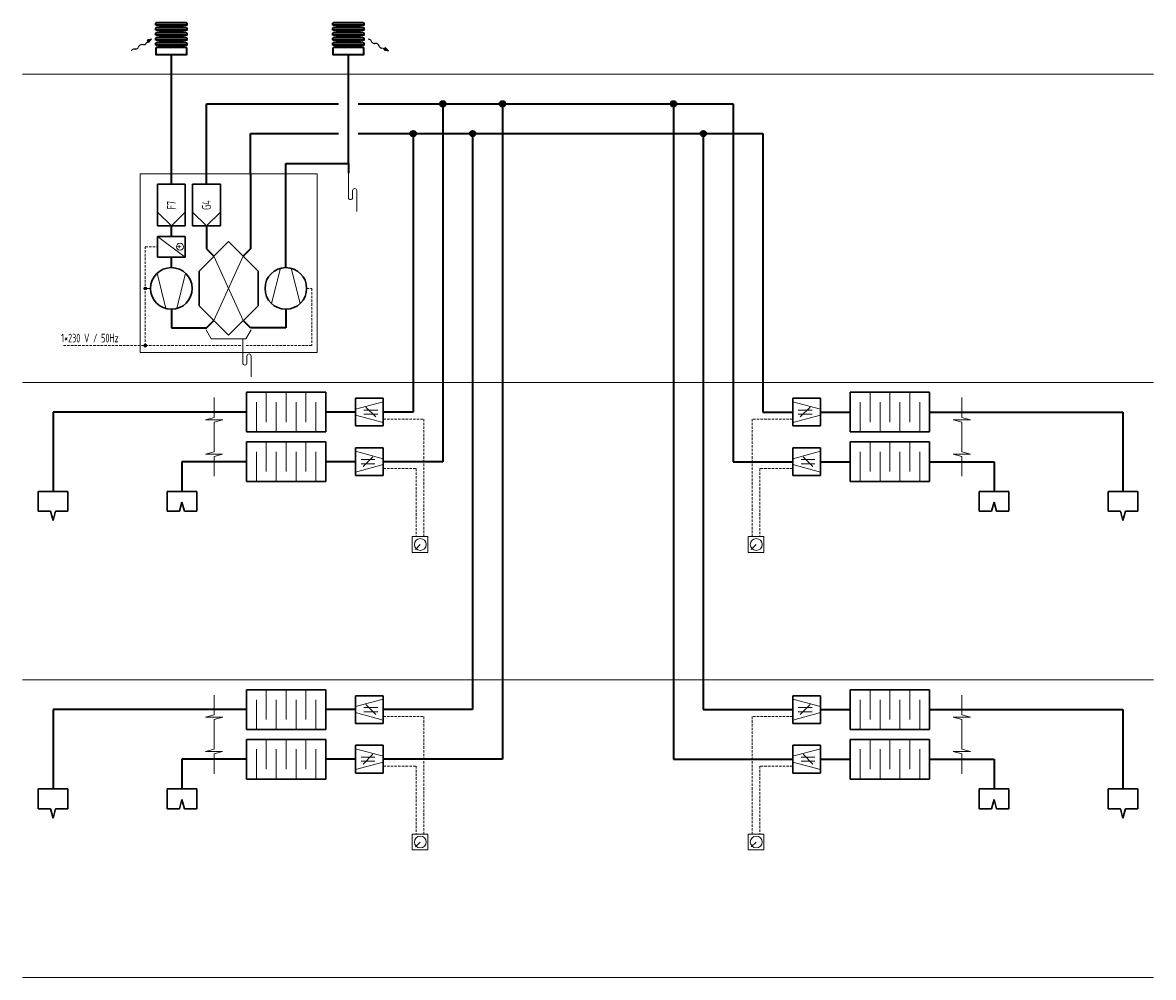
# Model space of a CAD drawing. Header units: millimetres. Extents: x -118717 to 8962, y 22910 to 145283.
# Tile 53 of 193: x -114003 to -102601, y 93910 to 103537. Entities that reach past the tile are written whole.
import ezdxf
from ezdxf.enums import TextEntityAlignment as Align

# ---------------------------------------------------------------- set-up
doc = ezdxf.new("R2010")
doc.units = ezdxf.units.MM
doc.linetypes.add('phl_thick', pattern=[0])
doc.linetypes.add('ČÁRKOVANÁ', pattern=[0.75, 0.5, -0.25])
for name, color, linetype, lineweight in [('4_VZT_POPIS_SYMBOLY', 7, 'Continuous', 15), ('4_VZT_POPIS_SYMBOLY @ 50', 7, 'Continuous', 15), ('VZT_30 DISTRIBUČNÍ PRVKY - OBRYS', 1, 'Continuous', 35), ('VZT_50 POPIS - OBECNE', 7, 'Continuous', 13), ('VZT_KOTY - DIMENZE', 7, 'Continuous', 5), ('VZT_POPIS - OBECNE', 7, 'Continuous', 5), ('VZT_POTRUBÍ - EHA (VÝFUK)', 14, 'Continuous', 35), ('VZT_POTRUBÍ - ETA (ODVOD)', 6, 'Continuous', 35), ('VZT_POTRUBÍ - ODA (SÁNÍ)', 3, 'Continuous', 35), ('VZT_POTRUBÍ - SUP (PŘÍVOD)', 5, 'Continuous', 35)]:
    doc.layers.add(name, color=color, linetype=linetype, lineweight=lineweight)
doc.styles.add('VZT_POPIS', font='isocp.shx', dxfattribs={"width": 0.6, "height": 125})

msp = doc.modelspace()

# ---------------------------------------------------------------- hatches: boundary and pattern name
at = {"layer": '4_VZT_POPIS_SYMBOLY'}
h = msp.add_hatch(color=256, dxfattribs=at)
h.dxf.hatch_style = 1
edge = h.paths.add_edge_path()
edge.add_arc((-112766, 100857), 14, 0, 360)
h = msp.add_hatch(color=256, dxfattribs=at)
h.dxf.hatch_style = 1
edge = h.paths.add_edge_path()
edge.add_arc((-112766, 100280), 14, 0, 360)
at = {"layer": 'VZT_POTRUBÍ - ETA (ODVOD)'}
h = msp.add_hatch(color=256, dxfattribs=at)
h.dxf.hatch_style = 1
edge = h.paths.add_edge_path()
edge.add_arc((-109765, 102718), 28, 0, 360)
h = msp.add_hatch(color=256, dxfattribs=at)
h.dxf.hatch_style = 1
edge = h.paths.add_edge_path()
edge.add_arc((-109165, 102718), 28, 0, 360)
h = msp.add_hatch(color=256, dxfattribs=at)
h.dxf.hatch_style = 1
edge = h.paths.add_edge_path()
edge.add_arc((-107439, 102718), 28, 0, 360)
at = {"layer": 'VZT_POTRUBÍ - SUP (PŘÍVOD)'}
h = msp.add_hatch(color=256, dxfattribs=at)
h.dxf.hatch_style = 1
edge = h.paths.add_edge_path()
edge.add_arc((-110065, 102418), 28, 0, 360)
h = msp.add_hatch(color=256, dxfattribs=at)
h.dxf.hatch_style = 1
edge = h.paths.add_edge_path()
edge.add_arc((-109465, 102418), 28, 0, 360)
h = msp.add_hatch(color=256, dxfattribs=at)
h.dxf.hatch_style = 1
edge = h.paths.add_edge_path()
edge.add_arc((-107139, 102418), 28, 0, 360)

# ---------------------------------------------------------------- linework, layer by layer
at = {"layer": '4_VZT_POPIS_SYMBOLY'}
for p, q in [((-110718, 102018), (-110718, 101773)), ((-110676, 101843), (-110676, 101773)), ((-110634, 101843), (-110634, 101633)), ((-112503, 101487), (-112643, 101627)), ((-112503, 101487), (-112363, 101627)), ((-112149, 101487), (-112289, 101627)), ((-112149, 101487), (-112009, 101627)), ((-112643, 101382), (-112363, 101172)), ((-111404, 101060), (-111493, 100704)), ((-111295, 101060), (-111206, 100704)), ((-112558, 100654), (-112647, 101010)), ((-112449, 100654), (-112360, 101010)), ((-112153, 100441), (-112101, 100350)), ((-112101, 100350), (-111752, 100350)), ((-111783, 100350), (-111783, 100105)), ((-111752, 100350), (-111699, 100441)), ((-111741, 100175), (-111741, 100105)), ((-111699, 100175), (-111699, 99965)), ((-111546, 99510), (-111546, 99810)), ((-111346, 99510), (-111346, 99810)), ((-111146, 99510), (-111146, 99810)), ((-105457, 99510), (-105457, 99810)), ((-105257, 99510), (-105257, 99810)), ((-105057, 99510), (-105057, 99810)), ((-111646, 99410), (-111646, 99710)), ((-111446, 99410), (-111446, 99710)), ((-111246, 99410), (-111246, 99710)), ((-111046, 99410), (-111046, 99710)), ((-110366, 99715), (-110646, 99640)), ((-106237, 99715), (-105957, 99640)), ((-105557, 99410), (-105557, 99710)), ((-105357, 99410), (-105357, 99710)), ((-105157, 99410), (-105157, 99710)), ((-104957, 99410), (-104957, 99710)), ((-110366, 99505), (-110646, 99580)), ((-110422, 99631), (-110562, 99631)), ((-110422, 99589), (-110562, 99589)), ((-110443, 99561), (-110542, 99660)), ((-106237, 99505), (-105957, 99580)), ((-106181, 99631), (-106041, 99631)), ((-106181, 99589), (-106041, 99589)), ((-106161, 99561), (-106062, 99660)), ((-111646, 98910), (-111646, 99210)), ((-111546, 99010), (-111546, 99310)), ((-111446, 98910), (-111446, 99210)), ((-111346, 99010), (-111346, 99310)), ((-111246, 98910), (-111246, 99210)), ((-111146, 99010), (-111146, 99310)), ((-111046, 98910), (-111046, 99210)), ((-110646, 99215), (-110366, 99140)), ((-105957, 99215), (-106237, 99140)), ((-105557, 98910), (-105557, 99210)), ((-105457, 99010), (-105457, 99310)), ((-105357, 98910), (-105357, 99210)), ((-105257, 99010), (-105257, 99310)), ((-105157, 98910), (-105157, 99210)), ((-105057, 99010), (-105057, 99310)), ((-104957, 98910), (-104957, 99210)), ((-110590, 99131), (-110450, 99131)), ((-110570, 99061), (-110471, 99160)), ((-106013, 99131), (-106153, 99131)), ((-106034, 99061), (-106133, 99160)), ((-110646, 99005), (-110366, 99080)), ((-110590, 99089), (-110450, 99089)), ((-105957, 99005), (-106237, 99080)), ((-106013, 99089), (-106153, 99089)), ((-111546, 96510), (-111546, 96810)), ((-111346, 96510), (-111346, 96810)), ((-111146, 96510), (-111146, 96810)), ((-105457, 96510), (-105457, 96810)), ((-105257, 96510), (-105257, 96810)), ((-105057, 96510), (-105057, 96810)), ((-111646, 96410), (-111646, 96710)), ((-111446, 96410), (-111446, 96710)), ((-111246, 96410), (-111246, 96710)), ((-111046, 96410), (-111046, 96710)), ((-110366, 96715), (-110646, 96640)), ((-106237, 96715), (-105957, 96640)), ((-105557, 96410), (-105557, 96710)), ((-105357, 96410), (-105357, 96710)), ((-105157, 96410), (-105157, 96710)), ((-104957, 96410), (-104957, 96710)), ((-110422, 96631), (-110562, 96631)), ((-110422, 96589), (-110562, 96589)), ((-110443, 96561), (-110542, 96660)), ((-106181, 96631), (-106041, 96631)), ((-106181, 96589), (-106041, 96589)), ((-106161, 96561), (-106062, 96660)), ((-110366, 96505), (-110646, 96580)), ((-106237, 96505), (-105957, 96580)), ((-111546, 96010), (-111546, 96310)), ((-111346, 96010), (-111346, 96310)), ((-111146, 96010), (-111146, 96310)), ((-105457, 96010), (-105457, 96310)), ((-105257, 96010), (-105257, 96310)), ((-105057, 96010), (-105057, 96310)), ((-111646, 95910), (-111646, 96210)), ((-111446, 95910), (-111446, 96210)), ((-111246, 95910), (-111246, 96210)), ((-111046, 95910), (-111046, 96210)), ((-110646, 96215), (-110366, 96140)), ((-110590, 96131), (-110450, 96131)), ((-110570, 96061), (-110471, 96160)), ((-105957, 96215), (-106237, 96140)), ((-106013, 96131), (-106153, 96131)), ((-106034, 96061), (-106133, 96160)), ((-105557, 95910), (-105557, 96210)), ((-105357, 95910), (-105357, 96210)), ((-105157, 95910), (-105157, 96210)), ((-104957, 95910), (-104957, 96210)), ((-110646, 96005), (-110366, 96080)), ((-110590, 96089), (-110450, 96089)), ((-105957, 96005), (-106237, 96080)), ((-106013, 96089), (-106153, 96089))]:
    msp.add_line(p, q, dxfattribs=at)
at = {"layer": '4_VZT_POPIS_SYMBOLY', "lineweight": 30}
for p, q in [((-112643, 101907), (-112643, 101487)), ((-112363, 101907), (-112643, 101907)), ((-112363, 101487), (-112363, 101907)), ((-112289, 101907), (-112289, 101487)), ((-112009, 101907), (-112289, 101907)), ((-112009, 101487), (-112009, 101907)), ((-112643, 101487), (-112363, 101487)), ((-112289, 101487), (-112009, 101487)), ((-112643, 101382), (-112643, 101172)), ((-112363, 101382), (-112643, 101382)), ((-112363, 101172), (-112363, 101382)), ((-111926, 101329), (-112223, 101032)), ((-111629, 101032), (-111926, 101329)), ((-112643, 101172), (-112363, 101172)), ((-112223, 101032), (-112223, 100682)), ((-111629, 100682), (-111629, 101032)), ((-112223, 100682), (-111926, 100385)), ((-111926, 100385), (-111629, 100682)), ((-110946, 99810), (-111746, 99810)), ((-111746, 99810), (-111746, 99410)), ((-110946, 99410), (-110946, 99810)), ((-105657, 99810), (-104857, 99810)), ((-105657, 99410), (-105657, 99810)), ((-104857, 99810), (-104857, 99410)), ((-110366, 99750), (-110646, 99750)), ((-110646, 99750), (-110646, 99470)), ((-110366, 99470), (-110366, 99750)), ((-106237, 99750), (-105957, 99750)), ((-106237, 99470), (-106237, 99750)), ((-105957, 99750), (-105957, 99470)), ((-110646, 99470), (-110366, 99470)), ((-105957, 99470), (-106237, 99470)), ((-111746, 99410), (-110946, 99410)), ((-104857, 99410), (-105657, 99410)), ((-110946, 99310), (-111746, 99310)), ((-111746, 99310), (-111746, 98910)), ((-110946, 98910), (-110946, 99310)), ((-110646, 99250), (-110366, 99250)), ((-110646, 98970), (-110646, 99250)), ((-110366, 99250), (-110366, 98970)), ((-105957, 99250), (-106237, 99250)), ((-106237, 99250), (-106237, 98970)), ((-105957, 98970), (-105957, 99250)), ((-105657, 99310), (-104857, 99310)), ((-105657, 98910), (-105657, 99310)), ((-104857, 99310), (-104857, 98910)), ((-111746, 98910), (-110946, 98910)), ((-110366, 98970), (-110646, 98970)), ((-106237, 98970), (-105957, 98970)), ((-104857, 98910), (-105657, 98910)), ((-113546, 98810), (-113846, 98810)), ((-113846, 98810), (-113846, 98610)), ((-113546, 98610), (-113546, 98810)), ((-112246, 98810), (-112546, 98810)), ((-112546, 98810), (-112546, 98610)), ((-112246, 98610), (-112246, 98810)), ((-104357, 98610), (-104357, 98810)), ((-104357, 98810), (-104057, 98810)), ((-104057, 98810), (-104057, 98610)), ((-103057, 98610), (-103057, 98810)), ((-103057, 98810), (-102757, 98810)), ((-102757, 98810), (-102757, 98610)), ((-112421, 98610), (-112396, 98703)), ((-112396, 98703), (-112371, 98610)), ((-104207, 98703), (-104232, 98610)), ((-104182, 98610), (-104207, 98703)), ((-113846, 98610), (-113721, 98610)), ((-113721, 98610), (-113696, 98517)), ((-113696, 98517), (-113671, 98610)), ((-113671, 98610), (-113546, 98610)), ((-112546, 98610), (-112421, 98610)), ((-112371, 98610), (-112246, 98610)), ((-104232, 98610), (-104357, 98610)), ((-104057, 98610), (-104182, 98610)), ((-102932, 98610), (-103057, 98610)), ((-102907, 98517), (-102932, 98610)), ((-102882, 98610), (-102907, 98517)), ((-102757, 98610), (-102882, 98610)), ((-110946, 96810), (-111746, 96810)), ((-111746, 96810), (-111746, 96410)), ((-110946, 96410), (-110946, 96810)), ((-105657, 96810), (-104857, 96810)), ((-105657, 96410), (-105657, 96810)), ((-104857, 96810), (-104857, 96410)), ((-110366, 96750), (-110646, 96750)), ((-110646, 96750), (-110646, 96470)), ((-110366, 96470), (-110366, 96750)), ((-106237, 96750), (-105957, 96750)), ((-106237, 96470), (-106237, 96750)), ((-105957, 96750), (-105957, 96470)), ((-110646, 96470), (-110366, 96470)), ((-105957, 96470), (-106237, 96470)), ((-111746, 96410), (-110946, 96410)), ((-104857, 96410), (-105657, 96410)), ((-110946, 96310), (-111746, 96310)), ((-111746, 96310), (-111746, 95910)), ((-110946, 95910), (-110946, 96310)), ((-110646, 96250), (-110366, 96250)), ((-110646, 95970), (-110646, 96250)), ((-110366, 96250), (-110366, 95970)), ((-105957, 96250), (-106237, 96250)), ((-106237, 96250), (-106237, 95970)), ((-105957, 95970), (-105957, 96250)), ((-105657, 96310), (-104857, 96310)), ((-105657, 95910), (-105657, 96310)), ((-104857, 96310), (-104857, 95910)), ((-111746, 95910), (-110946, 95910)), ((-110366, 95970), (-110646, 95970)), ((-106237, 95970), (-105957, 95970)), ((-104857, 95910), (-105657, 95910)), ((-113546, 95810), (-113846, 95810)), ((-113846, 95810), (-113846, 95610)), ((-113546, 95610), (-113546, 95810)), ((-112246, 95810), (-112546, 95810)), ((-112546, 95810), (-112546, 95610)), ((-112246, 95610), (-112246, 95810)), ((-104357, 95610), (-104357, 95810)), ((-104357, 95810), (-104057, 95810)), ((-104057, 95810), (-104057, 95610)), ((-103057, 95610), (-103057, 95810)), ((-103057, 95810), (-102757, 95810)), ((-102757, 95810), (-102757, 95610)), ((-112421, 95610), (-112396, 95703)), ((-112396, 95703), (-112371, 95610)), ((-104207, 95703), (-104232, 95610)), ((-104182, 95610), (-104207, 95703)), ((-113846, 95610), (-113721, 95610)), ((-113721, 95610), (-113696, 95517)), ((-113696, 95517), (-113671, 95610)), ((-113671, 95610), (-113546, 95610)), ((-112546, 95610), (-112421, 95610)), ((-112371, 95610), (-112246, 95610)), ((-104232, 95610), (-104357, 95610)), ((-104057, 95610), (-104182, 95610)), ((-102932, 95610), (-103057, 95610)), ((-102907, 95517), (-102932, 95610)), ((-102882, 95610), (-102907, 95517)), ((-102757, 95610), (-102882, 95610))]:
    msp.add_line(p, q, dxfattribs=at)
at = {"layer": '4_VZT_POPIS_SYMBOLY'}
for centre, radius in [((-112416, 101277), 35), ((-112766, 100857), 14), ((-112766, 100280), 14)]:
    msp.add_circle(centre, radius, dxfattribs=at)
at = {"layer": '4_VZT_POPIS_SYMBOLY', "lineweight": 30}
for centre in [(-112503, 100857), (-111349, 100857)]:
    msp.add_circle(centre, 210, dxfattribs=at)
at = {"layer": '4_VZT_POPIS_SYMBOLY'}
for centre, start, end in [((-110655, 101843), 0, 180), ((-110697, 101773), 180, 0), ((-111720, 100175), 0, 180), ((-111762, 100105), 180, 0)]:
    msp.add_arc(centre, 21, start, end, dxfattribs=at)
at = {"layer": 'VZT_30 DISTRIBUČNÍ PRVKY - OBRYS', "linetype": 'phl_thick'}
for points in [[(-112661, 103513), (-112661, 103527, -0.414214), (-112651, 103537), (-112356, 103537, -0.414214), (-112346, 103527), (-112346, 103513)], [(-110876, 103513), (-110876, 103527, -0.414214), (-110866, 103537), (-110571, 103537, -0.414214), (-110561, 103527), (-110561, 103513)], [(-112661, 103462), (-112661, 103477, -0.414214), (-112651, 103487), (-112356, 103487, -0.414214), (-112346, 103477), (-112346, 103462)], [(-112661, 103412), (-112661, 103426, -0.414214), (-112651, 103436), (-112356, 103436, -0.414214), (-112346, 103426), (-112346, 103412)], [(-110876, 103462), (-110876, 103477, -0.414214), (-110866, 103487), (-110571, 103487, -0.414214), (-110561, 103477), (-110561, 103462)], [(-110876, 103412), (-110876, 103426, -0.414214), (-110866, 103436), (-110571, 103436, -0.414214), (-110561, 103426), (-110561, 103412)], [(-112661, 103361), (-112661, 103376, -0.414214), (-112651, 103386), (-112356, 103386, -0.414214), (-112346, 103376), (-112346, 103361)], [(-112661, 103311), (-112661, 103325, -0.414214), (-112651, 103335), (-112356, 103335, -0.414214), (-112346, 103325), (-112346, 103311)], [(-110876, 103361), (-110876, 103376, -0.414214), (-110866, 103386), (-110571, 103386, -0.414214), (-110561, 103376), (-110561, 103361)], [(-110876, 103311), (-110876, 103325, -0.414214), (-110866, 103335), (-110571, 103335, -0.414214), (-110561, 103325), (-110561, 103311)]]:
    msp.add_lwpolyline(points, format="xyb", close=True, dxfattribs=at)
for points in [[(-112601, 103493), (-112601, 103507), (-112406, 103507), (-112406, 103493)], [(-112601, 103442), (-112601, 103456), (-112406, 103456), (-112406, 103442)], [(-110816, 103493), (-110816, 103507), (-110621, 103507), (-110621, 103493)], [(-110816, 103442), (-110816, 103456), (-110621, 103456), (-110621, 103442)], [(-112601, 103392), (-112601, 103406), (-112406, 103406), (-112406, 103392)], [(-112601, 103341), (-112601, 103356), (-112406, 103356), (-112406, 103341)], [(-110816, 103392), (-110816, 103406), (-110621, 103406), (-110621, 103392)], [(-110816, 103341), (-110816, 103356), (-110621, 103356), (-110621, 103341)], [(-112406, 103293), (-112406, 103307), (-112600, 103307), (-112600, 103293)], [(-110621, 103293), (-110621, 103307), (-110815, 103307), (-110815, 103293)]]:
    msp.add_lwpolyline(points, close=True, dxfattribs=at)
for points in [[(-112661, 103277), (-112661, 103217), (-112346, 103217), (-112346, 103277, 0.414214), (-112356, 103287), (-112651, 103287, 0.414214), (-112661, 103277)], [(-110876, 103277), (-110876, 103217), (-110561, 103217), (-110561, 103277, 0.414214), (-110571, 103287), (-110866, 103287, 0.414214), (-110876, 103277)]]:
    msp.add_lwpolyline(points, format="xyb", dxfattribs=at)
for centre, start, end in [((-112547, 102830), 94.6512, 99.003), ((-112547, 102780), 94.6512, 99.003), ((-112460, 102830), 80.997, 85.3488), ((-112460, 102780), 80.997, 85.3488), ((-110762, 102830), 94.6512, 99.003), ((-110762, 102780), 94.6512, 99.003), ((-110675, 102830), 80.997, 85.3488), ((-110675, 102780), 80.997, 85.3488), ((-112547, 102729), 94.6512, 99.003), ((-112547, 102679), 94.6512, 99.003), ((-112460, 102729), 80.997, 85.3488), ((-112460, 102679), 80.997, 85.3488), ((-110762, 102729), 94.6512, 99.003), ((-110762, 102679), 94.6512, 99.003), ((-110675, 102729), 80.997, 85.3488), ((-110675, 102679), 80.997, 85.3488), ((-112546, 102631), 94.6512, 99.003), ((-112460, 102631), 80.997, 85.3488), ((-110762, 102631), 94.6512, 99.003), ((-110675, 102631), 80.997, 85.3488)]:
    msp.add_arc(centre, 665, start, end, dxfattribs=at)
at = {"layer": 'VZT_50 POPIS - OBECNE', "color": 0, "lineweight": -2}
for p, q in [((-112784, 103314), (-112804, 103315)), ((-112741, 103348), (-112761, 103325)), ((-112704, 103370), (-112748, 103360)), ((-112748, 103360), (-112741, 103348)), ((-112734, 103336), (-112741, 103348)), ((-112734, 103336), (-112704, 103370)), ((-110481, 103340), (-110488, 103354)), ((-110439, 103326), (-110454, 103325)), ((-110403, 103294), (-110412, 103311)), ((-112863, 103270), (-112879, 103271)), ((-112830, 103299), (-112837, 103286)), ((-110353, 103273), (-110382, 103279)), ((-110359, 103261), (-110353, 103273)), ((-110359, 103261), (-110315, 103252)), ((-110346, 103285), (-110353, 103273)), ((-110315, 103252), (-110346, 103285))]:
    msp.add_line(p, q, dxfattribs=at)
at = {"layer": 'VZT_50 POPIS - OBECNE'}
for p, q in [((-110514, 103369), (-110517, 103369)), ((-112905, 103256), (-112906, 103253))]:
    msp.add_line(p, q, dxfattribs=at)
at = {"layer": 'VZT_50 POPIS - OBECNE', "linetype": 'phl_thick'}
for p, q in [((-114003, 103018), (-102601, 103018)), ((-112075, 101181), (-111778, 100534)), ((-112075, 100534), (-111778, 101181)), ((-112713, 100857), (-112766, 100857)), ((-114003, 99910), (-102601, 99910)), ((-112071, 99557), (-112071, 99757)), ((-104533, 99557), (-104533, 99757)), ((-112158, 99533), (-112071, 99557)), ((-104446, 99533), (-104533, 99557)), ((-111985, 99533), (-112158, 99533)), ((-112072, 99510), (-111985, 99533)), ((-112072, 99210), (-112072, 99510)), ((-104532, 99510), (-104619, 99533)), ((-104619, 99533), (-104446, 99533)), ((-104532, 99210), (-104532, 99510)), ((-112159, 99187), (-112072, 99210)), ((-104445, 99187), (-104532, 99210)), ((-111986, 99187), (-112159, 99187)), ((-112073, 99163), (-111986, 99187)), ((-112073, 98963), (-112073, 99163)), ((-104531, 99163), (-104618, 99187)), ((-104618, 99187), (-104445, 99187)), ((-104531, 98963), (-104531, 99163)), ((-109916, 98355), (-110076, 98355)), ((-110076, 98355), (-110076, 98195)), ((-109916, 98195), (-109916, 98355)), ((-106528, 98355), (-106688, 98355)), ((-106688, 98355), (-106688, 98195)), ((-106528, 98195), (-106528, 98355)), ((-110076, 98195), (-109916, 98195)), ((-106688, 98195), (-106528, 98195)), ((-114003, 96910), (-102601, 96910)), ((-112071, 96557), (-112071, 96757)), ((-104533, 96557), (-104533, 96757)), ((-112158, 96533), (-112071, 96557)), ((-111985, 96533), (-112158, 96533)), ((-112072, 96510), (-111985, 96533)), ((-112072, 96210), (-112072, 96510)), ((-104532, 96510), (-104619, 96533)), ((-104619, 96533), (-104446, 96533)), ((-104446, 96533), (-104533, 96557)), ((-104532, 96210), (-104532, 96510)), ((-112159, 96187), (-112072, 96210)), ((-111986, 96187), (-112159, 96187)), ((-112073, 96163), (-111986, 96187)), ((-112073, 95963), (-112073, 96163)), ((-104531, 96163), (-104618, 96187)), ((-104618, 96187), (-104445, 96187)), ((-104445, 96187), (-104532, 96210)), ((-104531, 95963), (-104531, 96163)), ((-109916, 95355), (-110076, 95355)), ((-110076, 95355), (-110076, 95195)), ((-109916, 95355), (-110076, 95355)), ((-110076, 95355), (-110076, 95195)), ((-109916, 95195), (-109916, 95355)), ((-109916, 95195), (-109916, 95355)), ((-106528, 95355), (-106688, 95355)), ((-106688, 95355), (-106688, 95195)), ((-106528, 95195), (-106528, 95355)), ((-110076, 95195), (-109916, 95195)), ((-110076, 95195), (-109916, 95195)), ((-106688, 95195), (-106528, 95195)), ((-114003, 93910), (-102601, 93910))]:
    msp.add_line(p, q, dxfattribs=at)
at = {"layer": 'VZT_50 POPIS - OBECNE', "linetype": 'ČÁRKOVANÁ', "ltscale": 50}
for p, q in [((-112766, 100280), (-112766, 101277)), ((-112766, 101277), (-112643, 101277)), ((-111139, 100857), (-111087, 100857)), ((-111087, 100857), (-111087, 100280)), ((-111804, 100280), (-113600, 100280)), ((-111087, 100280), (-111762, 100280)), ((-110366, 99540), (-109956, 99540)), ((-109956, 99540), (-109956, 98355)), ((-106237, 99540), (-106648, 99540)), ((-106648, 99540), (-106648, 98355)), ((-110366, 99040), (-110036, 99040)), ((-110036, 99040), (-110036, 98355)), ((-106237, 99040), (-106568, 99040)), ((-106568, 99040), (-106568, 98355)), ((-110366, 96540), (-109956, 96540)), ((-109956, 96540), (-109956, 95355)), ((-106237, 96540), (-106648, 96540)), ((-106648, 96540), (-106648, 95355)), ((-110366, 96040), (-110036, 96040)), ((-110036, 96040), (-110036, 95355)), ((-106237, 96040), (-106568, 96040)), ((-106568, 96040), (-106568, 95355))]:
    msp.add_line(p, q, dxfattribs=at)
at = {"layer": 'VZT_50 POPIS - OBECNE', "color": 0, "lineweight": -2}
for centre, major_axis, start_param, end_param in [((-112812, 103299), (18.5, 11), 0.766537, 2.375056), ((-112776, 103330), (18.5, 11), 3.908129, 5.191299), ((-110506, 103353), (18.8, -10.5), 0.766537, 2.320574), ((-110463, 103341), (18.8, -10.5), 3.908129, 5.516649), ((-110430, 103310), (18.8, -10.5), 0.766537, 2.375056), ((-112887, 103255), (18.5, 11), 0.766537, 2.320574), ((-112855, 103286), (18.5, 11), 3.908129, 5.516649), ((-110385, 103294), (18.8, -10.5), 3.908129, 5.191299)]:
    msp.add_ellipse(centre, major_axis=major_axis, ratio=0.625, start_param=start_param, end_param=end_param, dxfattribs=at)
for points in [[(-112734, 103336), (-112748, 103360), (-112704, 103370)], [(-110359, 103261), (-110346, 103285), (-110315, 103252)]]:
    msp.add_solid(points, dxfattribs=at)
at = {"layer": 'VZT_KOTY - DIMENZE'}
for p, q in [((-109993, 98275), (-110042, 98225)), ((-106605, 98275), (-106655, 98225)), ((-109993, 95275), (-110042, 95225)), ((-109993, 95275), (-110042, 95225)), ((-106605, 95275), (-106655, 95225))]:
    msp.add_line(p, q, dxfattribs=at)
at = {"layer": 'VZT_POPIS - OBECNE'}
for p, q in [((-112818, 102012), (-111034, 102012)), ((-112818, 100210), (-112818, 102012)), ((-111034, 102012), (-111034, 100210)), ((-111034, 100210), (-112818, 100210))]:
    msp.add_line(p, q, dxfattribs=at)
for centre in [(-109993, 98275), (-106605, 98275), (-109993, 95275), (-109993, 95275), (-106605, 95275)]:
    msp.add_circle(centre, 60, dxfattribs=at)
at = {"layer": 'VZT_POTRUBÍ - EHA (VÝFUK)'}
for p, q in [((-110718, 102118), (-110718, 103217)), ((-111349, 102012), (-111349, 102118)), ((-111349, 102118), (-110718, 102118)), ((-110718, 102118), (-110718, 102018)), ((-111349, 101067), (-111349, 102012)), ((-111349, 100647), (-111349, 100459)), ((-111704, 100459), (-111778, 100534)), ((-111349, 100459), (-111704, 100459))]:
    msp.add_line(p, q, dxfattribs=at)
at = {"layer": 'VZT_POTRUBÍ - ETA (ODVOD)'}
for p, q in [((-112149, 102012), (-112149, 102718)), ((-112149, 102718), (-110818, 102718)), ((-110618, 102718), (-106839, 102718)), ((-109765, 102718), (-109765, 99110)), ((-109165, 102718), (-109165, 96110)), ((-107439, 102718), (-107439, 96110)), ((-106839, 102718), (-106839, 99110)), ((-112149, 101907), (-112149, 102012)), ((-112149, 101487), (-112149, 101255)), ((-112149, 101255), (-112075, 101181)), ((-111746, 99110), (-112396, 99110)), ((-112396, 99110), (-112396, 98810)), ((-110646, 99110), (-110946, 99110)), ((-109765, 99110), (-110366, 99110)), ((-106839, 99110), (-106237, 99110)), ((-105957, 99110), (-105657, 99110)), ((-104857, 99110), (-104207, 99110)), ((-104207, 99110), (-104207, 98810)), ((-111746, 96110), (-112396, 96110)), ((-112396, 96110), (-112396, 95810)), ((-110646, 96110), (-110946, 96110)), ((-109165, 96110), (-110366, 96110)), ((-107439, 96110), (-106237, 96110)), ((-105957, 96110), (-105657, 96110)), ((-104857, 96110), (-104207, 96110)), ((-104207, 96110), (-104207, 95810))]:
    msp.add_line(p, q, dxfattribs=at)
for centre in [(-109765, 102718), (-109165, 102718), (-107439, 102718)]:
    msp.add_circle(centre, 28, dxfattribs=at)
at = {"layer": 'VZT_POTRUBÍ - ODA (SÁNÍ)'}
for p, q in [((-112503, 102012), (-112503, 103217)), ((-112503, 101907), (-112503, 102012)), ((-112503, 101382), (-112503, 101487)), ((-112503, 101067), (-112503, 101172)), ((-112503, 100647), (-112503, 100459)), ((-112503, 100459), (-112149, 100459)), ((-112149, 100459), (-112075, 100534))]:
    msp.add_line(p, q, dxfattribs=at)
at = {"layer": 'VZT_POTRUBÍ - SUP (PŘÍVOD)'}
for p, q in [((-111704, 102012), (-111704, 102418)), ((-111704, 102418), (-110818, 102418)), ((-110618, 102418), (-106539, 102418)), ((-110065, 102418), (-110065, 99610)), ((-109465, 102418), (-109465, 96610)), ((-107139, 102418), (-107139, 96610)), ((-106539, 102418), (-106539, 99610)), ((-111704, 102012), (-111704, 101255)), ((-111704, 101255), (-111778, 101181)), ((-111746, 99610), (-113696, 99610)), ((-113696, 99610), (-113696, 98810)), ((-110646, 99610), (-110946, 99610)), ((-110065, 99610), (-110366, 99610)), ((-106539, 99610), (-106237, 99610)), ((-105957, 99610), (-105657, 99610)), ((-104857, 99610), (-102907, 99610)), ((-102907, 99610), (-102907, 98810)), ((-111746, 96610), (-113696, 96610)), ((-113696, 96610), (-113696, 95810)), ((-110646, 96610), (-110946, 96610)), ((-109465, 96610), (-110366, 96610)), ((-107139, 96610), (-106237, 96610)), ((-105957, 96610), (-105657, 96610)), ((-104857, 96610), (-102907, 96610)), ((-102907, 96610), (-102907, 95810))]:
    msp.add_line(p, q, dxfattribs=at)
for centre in [(-110065, 102418), (-109465, 102418), (-107139, 102418)]:
    msp.add_circle(centre, 28, dxfattribs=at)

# ---------------------------------------------------------------- texts
at = {"layer": '4_VZT_POPIS_SYMBOLY @ 50', "style": 'VZT_POPIS', "width": 0.7}
for s, rotation, p in [('F7', 90, (-112503, 101697)), ('G4', 90, (-112149, 101697)), ('+', 270, (-112416, 101277))]:
    msp.add_text(s, height=87.5, rotation=rotation, dxfattribs=at).set_placement(p, align=Align.MIDDLE)
msp.add_text('1*230 V / 50Hz', height=87.5, dxfattribs=at).set_placement((-113325, 100357), align=Align.MIDDLE)

doc.saveas('drawing.dxf')
